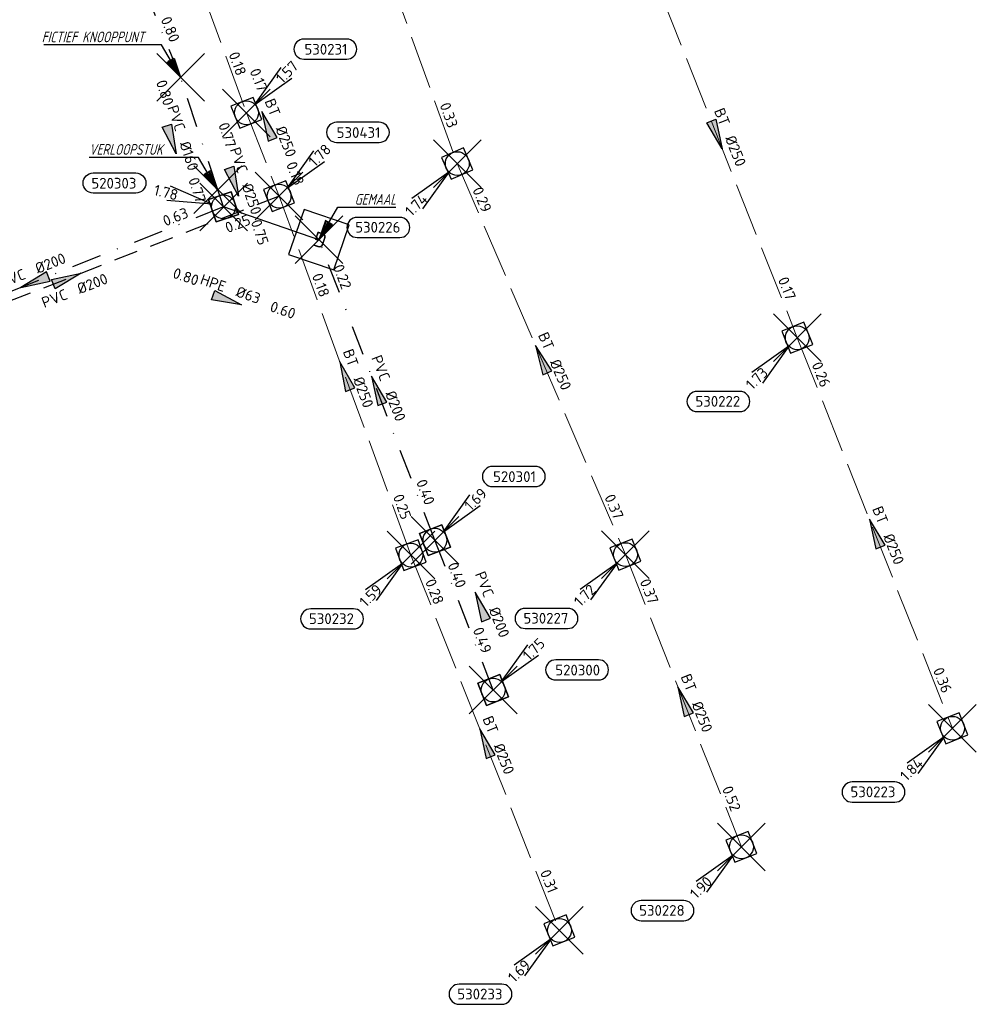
# Model space of a CAD drawing. Header units: metres. Extents: x 153343 to 157271, y 461673 to 467005.
# Tile 60 of 191: x 154736 to 154857, y 464292 to 464416. Entities that reach past the tile are written whole.
import ezdxf
from ezdxf.enums import TextEntityAlignment as Align
from ezdxf.lldxf.tags import DXFTag

# ---------------------------------------------------------------- set-up
doc = ezdxf.new("R2010")
doc.units = ezdxf.units.M
doc.header["$LTSCALE"] = 0.75
doc.header["$PDMODE"] = 3
doc.header["$PDSIZE"] = 3
for name, pattern in [('RI-HWA_BETON', [11.4, 9, -2.4]), ('RI-HWA_PVC', [6.4, 4, -2.4]), ('RI-VWA_PVC', [11, 5, -3, 0, -3])]:
    doc.linetypes.add(name, pattern=pattern)
doc.layers.get('0').update_dxf_attribs({"lineweight": 25})
doc.layers.get('defpoints').update_dxf_attribs({"lineweight": 25})
for name, color, linetype in [('B-OI-RI-AANPIJLING', 1, 'Continuous'), ('B-OI-RI-HWA_PUTNUMMER-S @ 0.75', 151, 'Continuous'), ('B-OI-RI-HWA_TRANSPORTLEIDING_PVC_200-G', 151, 'RI-HWA_PVC'), ('B-OI-RI-PERSLEIDING_TRANSPORTLEIDING_HPE_63-G', 210, 'RI-PERS'), ('B-OI-RI-VWA_PUTNUMMER-S @ 0.75', 33, 'Continuous'), ('B-OI-RI-VWA_TRANSPORTLEIDING_PVC_160-G', 33, 'RI-VWA_PVC'), ('B-OI-RI-VWA_TRANSPORTLEIDING_PVC_200-G', 33, 'RI-VWA_PVC'), ('B-OI-RI-VWA_TRANSPORTLEIDING_PVC_250-G', 33, 'RI-VWA_PVC'), ('fictief knooppunt', 7, 'Continuous'), ('gemaal', 7, 'Continuous')]:
    doc.layers.add(name, color=color, linetype=linetype)
for name, color, linetype, lineweight in [('B-OI-RI-HWA_RIOOLPUT_INSPECTIEPUT-S', 151, 'Continuous', 25), ('B-OI-RI-HWA_STROOMRICHTING-S @ 0.75', 151, 'Continuous', 25), ('B-OI-RI-HWA_TRANSPORTLEIDING_BETON_250-G', 151, 'RI-HWA_BETON', 18), ('B-OI-RI-PERSLEIDING_GEMAAL-S @ 0.75', 210, 'Continuous', 25), ('B-OI-RI-VWA_RIOOLPUT_INSPECTIEPUT_BETON-S', 33, 'Continuous', 25), ('B-OI-RI-VWA_STROOMRICHTING-S @ 0.75', 33, 'Continuous', 25), ('N-OI-RI-BIJZONDERDERHEDEN-T18', 134, 'Continuous', 18)]:
    doc.layers.add(name, color=color, linetype=linetype, lineweight=lineweight)
doc.layers.add('inspectieput', color=7, linetype='Continuous', plot=False)
doc.layers.add('verloopstuk', color=7, linetype='Continuous', plot=False)
doc.styles.add('NLCS-ISO', font='isocpeur.ttf')
doc.styles.add('NLCS-ISO-M750-T18_CURSIEF', font='NLCS-ISO.ttf', dxfattribs={"oblique": 15, "height": 1.35})
doc.styles.get("Standard").update_dxf_attribs({"font": 'txt.shx'})
tags = doc.linetypes.add('RI-PERS', pattern='A,7,-2,["P",Standard,S=1.8,R=0,X=-0.5,Y=-0.9],-2,7,-2,[102,NLCS.SHX,S=1,R=180,X=0,Y=0],-2', length=22).pattern_tags.tags
tags[6] = DXFTag(74, 10)

# ---------------------------------------------------------------- blocks, each defined once
blk = doc.blocks.new('*U1584')
at = {"ltscale": 0.1}
blk.add_hatch(color=256, dxfattribs=at).paths.add_polyline_path([(2.5, 0), (-2.5, -0.83), (-2.5, 0.83)])
at = {"ltscale": 0.1, "flags": 128}
blk.add_lwpolyline([(2.5, 0), (-2.5, -0.83), (-2.5, 0.83)], close=True, dxfattribs=at)
at = {"ltscale": 0.1, "style": 'NLCS-ISO'}
for tag, p in [('BOBL', (-28.78, -3.24)), ('MAT', (-1, -3.74))]:
    blk.add_attdef(tag, text='', height=1.8, dxfattribs=at).set_placement(p, align=Align.BOTTOM_RIGHT)
for tag, p in [('DIA', (1, -3.74)), ('BOBR', (27.84, -3.23))]:
    blk.add_attdef(tag, text='', height=1.8, dxfattribs=at).set_placement(p, align=Align.BOTTOM_LEFT)
at = {"layer": 'defpoints', "ltscale": 0.1, "style": 'NLCS-ISO', "flags": 1}
blk.add_attdef('JVA', text='', height=1.8, dxfattribs=at).set_placement((0, -1), align=Align.TOP_CENTER)
blk = doc.blocks.new('*U1513')
at = {"ltscale": 0.1}
blk.add_hatch(color=256, dxfattribs=at).paths.add_polyline_path([(-2.5, 0), (2.5, -0.83), (2.5, 0.83)])
at = {"ltscale": 0.1, "flags": 128}
blk.add_lwpolyline([(-2.5, 0), (2.5, -0.83), (2.5, 0.83)], close=True, dxfattribs=at)
at = {"ltscale": 0.1, "style": 'NLCS-ISO'}
for tag, p in [('BOBL', (-13.65, 0)), ('MAT', (-1, 0.5))]:
    blk.add_attdef(tag, text='', height=1.8, dxfattribs=at).set_placement(p, align=Align.BOTTOM_RIGHT)
for tag, p in [('DIA', (1, 0.5)), ('BOBR', (21.8, -0.01))]:
    blk.add_attdef(tag, text='', height=1.8, dxfattribs=at).set_placement(p, align=Align.BOTTOM_LEFT)
at = {"layer": 'defpoints', "ltscale": 0.1, "style": 'NLCS-ISO', "flags": 1}
blk.add_attdef('JVA', text='', height=1.8, dxfattribs=at).set_placement((0, -1), align=Align.TOP_CENTER)
blk = doc.blocks.new('*U1516')
at = {"ltscale": 0.1}
blk.add_hatch(color=256, dxfattribs=at).paths.add_polyline_path([(-2.5, 0), (2.5, -0.83), (2.5, 0.83)])
at = {"ltscale": 0.1, "flags": 128}
blk.add_lwpolyline([(-2.5, 0), (2.5, -0.83), (2.5, 0.83)], close=True, dxfattribs=at)
at = {"ltscale": 0.1, "style": 'NLCS-ISO'}
for tag, p in [('BOBL', (-24.52, 0)), ('MAT', (-1, 0.5))]:
    blk.add_attdef(tag, text='', height=1.8, dxfattribs=at).set_placement(p, align=Align.BOTTOM_RIGHT)
for tag, p in [('DIA', (1, 0.5)), ('BOBR', (23.57, -0.01))]:
    blk.add_attdef(tag, text='', height=1.8, dxfattribs=at).set_placement(p, align=Align.BOTTOM_LEFT)
at = {"layer": 'defpoints', "ltscale": 0.1, "style": 'NLCS-ISO', "flags": 1}
blk.add_attdef('JVA', text='', height=1.8, dxfattribs=at).set_placement((0, -1), align=Align.TOP_CENTER)
blk = doc.blocks.new('*U80')
at = {"ltscale": 0.1}
blk.add_hatch(color=256, dxfattribs=at).paths.add_polyline_path([(-2.5, 0), (2.5, -0.83), (2.5, 0.83)])
at = {"ltscale": 0.1, "flags": 128}
blk.add_lwpolyline([(-2.5, 0), (2.5, -0.83), (2.5, 0.83)], close=True, dxfattribs=at)
at = {"ltscale": 0.1, "style": 'NLCS-ISO'}
for tag, p in [('BOBL', (-5.66, 0)), ('MAT', (-1, 0.5))]:
    blk.add_attdef(tag, text='', height=1.8, dxfattribs=at).set_placement(p, align=Align.BOTTOM_RIGHT)
for tag, p in [('DIA', (1, 0.5)), ('BOBR', (7.22, 0))]:
    blk.add_attdef(tag, text='', height=1.8, dxfattribs=at).set_placement(p, align=Align.BOTTOM_LEFT)
at = {"layer": 'defpoints', "ltscale": 0.1, "style": 'NLCS-ISO', "flags": 1}
blk.add_attdef('JVA', text='', height=1.8, dxfattribs=at).set_placement((0, -1), align=Align.TOP_CENTER)
blk = doc.blocks.new('*U1394')
at = {"ltscale": 0.1}
blk.add_hatch(color=256, dxfattribs=at).paths.add_polyline_path([(2.5, 0), (-2.5, -0.83), (-2.5, 0.83)])
at = {"ltscale": 0.1, "flags": 128}
blk.add_lwpolyline([(2.5, 0), (-2.5, -0.83), (-2.5, 0.83)], close=True, dxfattribs=at)
at = {"ltscale": 0.1, "style": 'NLCS-ISO'}
for tag, p in [('BOBL', (-29.94, 0)), ('MAT', (-1, 0.5))]:
    blk.add_attdef(tag, text='', height=1.8, dxfattribs=at).set_placement(p, align=Align.BOTTOM_RIGHT)
for tag, p in [('DIA', (1, 0.5)), ('BOBR', (28.99, -0.01))]:
    blk.add_attdef(tag, text='', height=1.8, dxfattribs=at).set_placement(p, align=Align.BOTTOM_LEFT)
at = {"layer": 'defpoints', "ltscale": 0.1, "style": 'NLCS-ISO', "flags": 1}
blk.add_attdef('JVA', text='', height=1.8, dxfattribs=at).set_placement((0, -1), align=Align.TOP_CENTER)
blk = doc.blocks.new('*U1366')
at = {"ltscale": 0.1}
blk.add_hatch(color=256, dxfattribs=at).paths.add_polyline_path([(-2.5, 0), (2.5, -0.83), (2.5, 0.83)])
at = {"ltscale": 0.1, "flags": 128}
blk.add_lwpolyline([(-2.5, 0), (2.5, -0.83), (2.5, 0.83)], close=True, dxfattribs=at)
at = {"ltscale": 0.1, "style": 'NLCS-ISO'}
for tag, p in [('BOBL', (-17.03, 0)), ('MAT', (-1, 0.5))]:
    blk.add_attdef(tag, text='', height=1.8, dxfattribs=at).set_placement(p, align=Align.BOTTOM_RIGHT)
for tag, p in [('DIA', (1, 0.5)), ('BOBR', (16.09, 0))]:
    blk.add_attdef(tag, text='', height=1.8, dxfattribs=at).set_placement(p, align=Align.BOTTOM_LEFT)
at = {"layer": 'defpoints', "ltscale": 0.1, "style": 'NLCS-ISO', "flags": 1}
blk.add_attdef('JVA', text='', height=1.8, dxfattribs=at).set_placement((0, -1), align=Align.TOP_CENTER)
blk = doc.blocks.new('*U1454')
at = {"ltscale": 0.1}
blk.add_hatch(color=256, dxfattribs=at).paths.add_polyline_path([(-2.5, 0), (2.5, -0.83), (2.5, 0.83)])
at = {"ltscale": 0.1, "flags": 128}
blk.add_lwpolyline([(-2.5, 0), (2.5, -0.83), (2.5, 0.83)], close=True, dxfattribs=at)
at = {"ltscale": 0.1, "style": 'NLCS-ISO'}
for tag, p in [('BOBL', (-26.36, 0)), ('MAT', (-1, 0.5))]:
    blk.add_attdef(tag, text='', height=1.8, dxfattribs=at).set_placement(p, align=Align.BOTTOM_RIGHT)
for tag, p in [('DIA', (1, 0.5)), ('BOBR', (25.42, -0.01))]:
    blk.add_attdef(tag, text='', height=1.8, dxfattribs=at).set_placement(p, align=Align.BOTTOM_LEFT)
at = {"layer": 'defpoints', "ltscale": 0.1, "style": 'NLCS-ISO', "flags": 1}
blk.add_attdef('JVA', text='', height=1.8, dxfattribs=at).set_placement((0, -1), align=Align.TOP_CENTER)
blk = doc.blocks.new('*U1455')
at = {"ltscale": 0.1}
blk.add_hatch(color=256, dxfattribs=at).paths.add_polyline_path([(-2.5, 0), (2.5, -0.83), (2.5, 0.83)])
at = {"ltscale": 0.1, "flags": 128}
blk.add_lwpolyline([(-2.5, 0), (2.5, -0.83), (2.5, 0.83)], close=True, dxfattribs=at)
at = {"ltscale": 0.1, "style": 'NLCS-ISO'}
for tag, p in [('BOBL', (-24.75, 0)), ('MAT', (-1, 0.5))]:
    blk.add_attdef(tag, text='', height=1.8, dxfattribs=at).set_placement(p, align=Align.BOTTOM_RIGHT)
for tag, p in [('DIA', (1, 0.5)), ('BOBR', (23.81, -0.01))]:
    blk.add_attdef(tag, text='', height=1.8, dxfattribs=at).set_placement(p, align=Align.BOTTOM_LEFT)
at = {"layer": 'defpoints', "ltscale": 0.1, "style": 'NLCS-ISO', "flags": 1}
blk.add_attdef('JVA', text='', height=1.8, dxfattribs=at).set_placement((0, -1), align=Align.TOP_CENTER)
blk = doc.blocks.new('*U1493')
at = {"ltscale": 0.1}
blk.add_hatch(color=256, dxfattribs=at).paths.add_polyline_path([(-2.5, 0), (2.5, -0.83), (2.5, 0.83)])
at = {"ltscale": 0.1, "flags": 128}
blk.add_lwpolyline([(-2.5, 0), (2.5, -0.83), (2.5, 0.83)], close=True, dxfattribs=at)
at = {"ltscale": 0.1, "style": 'NLCS-ISO'}
for tag, p in [('BOBL', (-25.91, 0)), ('MAT', (-1, 0.5))]:
    blk.add_attdef(tag, text='', height=1.8, dxfattribs=at).set_placement(p, align=Align.BOTTOM_RIGHT)
for tag, p in [('DIA', (1, 0.5)), ('BOBR', (24.96, -0.01))]:
    blk.add_attdef(tag, text='', height=1.8, dxfattribs=at).set_placement(p, align=Align.BOTTOM_LEFT)
at = {"layer": 'defpoints', "ltscale": 0.1, "style": 'NLCS-ISO', "flags": 1}
blk.add_attdef('JVA', text='', height=1.8, dxfattribs=at).set_placement((0, -1), align=Align.TOP_CENTER)
blk = doc.blocks.new('*U1510')
at = {"ltscale": 0.1}
blk.add_hatch(color=256, dxfattribs=at).paths.add_polyline_path([(2.5, 0), (-2.5, -0.83), (-2.5, 0.83)])
at = {"ltscale": 0.1, "flags": 128}
blk.add_lwpolyline([(2.5, 0), (-2.5, -0.83), (-2.5, 0.83)], close=True, dxfattribs=at)
at = {"ltscale": 0.1, "style": 'NLCS-ISO'}
for tag, p in [('BOBL', (-27.28, 0)), ('MAT', (-1, 0.5))]:
    blk.add_attdef(tag, text='', height=1.8, dxfattribs=at).set_placement(p, align=Align.BOTTOM_RIGHT)
for tag, p in [('DIA', (1, 0.5)), ('BOBR', (26.33, -0.01))]:
    blk.add_attdef(tag, text='', height=1.8, dxfattribs=at).set_placement(p, align=Align.BOTTOM_LEFT)
at = {"layer": 'defpoints', "ltscale": 0.1, "style": 'NLCS-ISO', "flags": 1}
blk.add_attdef('JVA', text='', height=1.8, dxfattribs=at).set_placement((0, -1), align=Align.TOP_CENTER)
blk = doc.blocks.new('*U1347')
at = {"ltscale": 0.1}
blk.add_hatch(color=256, dxfattribs=at).paths.add_polyline_path([(2.5, 0), (-2.5, -0.83), (-2.5, 0.83)])
at = {"ltscale": 0.1, "flags": 128}
blk.add_lwpolyline([(2.5, 0), (-2.5, -0.83), (-2.5, 0.83)], close=True, dxfattribs=at)
at = {"ltscale": 0.1, "style": 'NLCS-ISO'}
for tag, p in [('BOBL', (-10.85, 0)), ('MAT', (-1, 0.5))]:
    blk.add_attdef(tag, text='', height=1.8, dxfattribs=at).set_placement(p, align=Align.BOTTOM_RIGHT)
for tag, p in [('DIA', (1, 0.5)), ('BOBR', (9.9, 0))]:
    blk.add_attdef(tag, text='', height=1.8, dxfattribs=at).set_placement(p, align=Align.BOTTOM_LEFT)
at = {"layer": 'defpoints', "ltscale": 0.1, "style": 'NLCS-ISO', "flags": 1}
blk.add_attdef('JVA', text='', height=1.8, dxfattribs=at).set_placement((0, -1), align=Align.TOP_CENTER)
blk = doc.blocks.new('*U66')
at = {"ltscale": 0.1}
blk.add_hatch(color=256, dxfattribs=at).paths.add_polyline_path([(2.5, 0), (-2.5, -0.83), (-2.5, 0.83)])
at = {"ltscale": 0.1, "flags": 128}
blk.add_lwpolyline([(2.5, 0), (-2.5, -0.83), (-2.5, 0.83)], close=True, dxfattribs=at)
at = {"ltscale": 0.1, "style": 'NLCS-ISO'}
for tag, p in [('BOBL', (-5.66, 0)), ('MAT', (-1, 0.5))]:
    blk.add_attdef(tag, text='', height=1.8, dxfattribs=at).set_placement(p, align=Align.BOTTOM_RIGHT)
for tag, p in [('DIA', (1, 0.5)), ('BOBR', (7.22, 0))]:
    blk.add_attdef(tag, text='', height=1.8, dxfattribs=at).set_placement(p, align=Align.BOTTOM_LEFT)
at = {"layer": 'defpoints', "ltscale": 0.1, "style": 'NLCS-ISO', "flags": 1}
blk.add_attdef('JVA', text='', height=1.8, dxfattribs=at).set_placement((0, -1), align=Align.TOP_CENTER)
blk = doc.blocks.new('*U1331')
at = {"ltscale": 0.1}
blk.add_hatch(color=256, dxfattribs=at).paths.add_polyline_path([(-2.5, 0), (2.5, -0.83), (2.5, 0.83)])
at = {"ltscale": 0.1, "flags": 128}
blk.add_lwpolyline([(-2.5, 0), (2.5, -0.83), (2.5, 0.83)], close=True, dxfattribs=at)
at = {"ltscale": 0.1, "style": 'NLCS-ISO'}
for tag, p in [('BOBL', (-24.77, 0)), ('MAT', (-1, 0.5))]:
    blk.add_attdef(tag, text='', height=1.8, dxfattribs=at).set_placement(p, align=Align.BOTTOM_RIGHT)
for tag, p in [('DIA', (1, 0.5)), ('BOBR', (23.83, -0.01))]:
    blk.add_attdef(tag, text='', height=1.8, dxfattribs=at).set_placement(p, align=Align.BOTTOM_LEFT)
at = {"layer": 'defpoints', "ltscale": 0.1, "style": 'NLCS-ISO', "flags": 1}
blk.add_attdef('JVA', text='', height=1.8, dxfattribs=at).set_placement((0, -1), align=Align.TOP_CENTER)
blk = doc.blocks.new('*U1317')
at = {"ltscale": 0.1}
blk.add_hatch(color=256, dxfattribs=at).paths.add_polyline_path([(-2.5, 0), (2.5, -0.83), (2.5, 0.83)])
at = {"ltscale": 0.1, "flags": 128}
blk.add_lwpolyline([(-2.5, 0), (2.5, -0.83), (2.5, 0.83)], close=True, dxfattribs=at)
at = {"ltscale": 0.1, "style": 'NLCS-ISO'}
for tag, p in [('BOBL', (-17.69, 0)), ('MAT', (-1, 0.5))]:
    blk.add_attdef(tag, text='', height=1.8, dxfattribs=at).set_placement(p, align=Align.BOTTOM_RIGHT)
for tag, p in [('DIA', (1, 0.5)), ('BOBR', (16.74, 0))]:
    blk.add_attdef(tag, text='', height=1.8, dxfattribs=at).set_placement(p, align=Align.BOTTOM_LEFT)
at = {"layer": 'defpoints', "ltscale": 0.1, "style": 'NLCS-ISO', "flags": 1}
blk.add_attdef('JVA', text='', height=1.8, dxfattribs=at).set_placement((0, -1), align=Align.TOP_CENTER)
blk = doc.blocks.new('*U1318')
at = {"ltscale": 0.1}
blk.add_hatch(color=256, dxfattribs=at).paths.add_polyline_path([(-2.5, 0), (2.5, -0.83), (2.5, 0.83)])
at = {"ltscale": 0.1, "flags": 128}
blk.add_lwpolyline([(-2.5, 0), (2.5, -0.83), (2.5, 0.83)], close=True, dxfattribs=at)
at = {"ltscale": 0.1, "style": 'NLCS-ISO'}
for tag, p in [('MAT', (-1, 0.5)), ('BOBL', (-4.14, -3.24))]:
    blk.add_attdef(tag, text='', height=1.8, dxfattribs=at).set_placement(p, align=Align.BOTTOM_RIGHT)
for tag, p in [('DIA', (1, 0.5)), ('BOBR', (3.2, -3.24))]:
    blk.add_attdef(tag, text='', height=1.8, dxfattribs=at).set_placement(p, align=Align.BOTTOM_LEFT)
at = {"layer": 'defpoints', "ltscale": 0.1, "style": 'NLCS-ISO', "flags": 1}
blk.add_attdef('JVA', text='', height=1.8, dxfattribs=at).set_placement((0, -1), align=Align.TOP_CENTER)
blk = doc.blocks.new('B-SRI-PUT_HWA-SO')
at = {"lineweight": -3, "flags": 128}
blk.add_lwpolyline([(-2, -2), (2, -2), (2, 2), (-2, 2)], close=True, dxfattribs=at)
at = {"lineweight": -3}
blk.add_circle((0, 0), 2, dxfattribs=at)
blk = doc.blocks.new('*U241')
for q in [(-7.6, -5.83), (-5.83, -7.6)]:
    blk.add_line((-1.41, -1.41), q)
blk.add_lwpolyline([(-16.81, -12.39), (-9.65, -12.39, 1), (-9.65, -9.01), (-16.81, -9.01, 1)], format="xyb", close=True)
at = {"ltscale": 0.1, "style": 'NLCS-ISO'}
blk.add_attdef('PUTHGT', text='', height=1.8, rotation=45, dxfattribs=at).set_placement((-8.44, -8.48), align=Align.MIDDLE_LEFT)
blk.add_attdef('PUTNR', text='', height=1.8, dxfattribs=at).set_placement((-13.33, -8.87), align=Align.MIDDLE_CENTER)
blk = doc.blocks.new('*U246')
for q in [(5.83, 7.6), (7.6, 5.83)]:
    blk.add_line((1.41, 1.41), q)
blk.add_lwpolyline([(16.81, 12.39), (9.65, 12.39, 1), (9.65, 9.01), (16.81, 9.01, 1)], format="xyb", close=True)
at = {"ltscale": 0.1, "style": 'NLCS-ISO'}
blk.add_attdef('PUTHGT', text='', height=1.8, rotation=45, dxfattribs=at).set_placement((5.39, 5.43), align=Align.MIDDLE_LEFT)
blk.add_attdef('PUTNR', text='', height=1.8, dxfattribs=at).set_placement((13.33, 10.67), align=Align.MIDDLE_CENTER)
blk = doc.blocks.new('*U728')
for q in [(-8.92, 3.5), (-9.52, 1.07)]:
    blk.add_line((-1.94, 0.48), q)
blk.add_lwpolyline([(-21.87, 5.69), (-14.71, 5.69, -1), (-14.71, 2.31), (-21.87, 2.31, -1)], format="xyb", close=True)
at = {"ltscale": 0.1, "style": 'NLCS-ISO'}
blk.add_attdef('PUTNR', text='', height=1.8, dxfattribs=at).set_placement((-18.39, 3.97), align=Align.MIDDLE_CENTER)
blk.add_attdef('PUTHGT', text='', height=1.8, rotation=346.0891, dxfattribs=at).set_placement((-11.61, 2.9), align=Align.MIDDLE_LEFT)
blk = doc.blocks.new('SRI-GEMAAL-SO')
at = {"lineweight": -3, "flags": 128}
blk.add_lwpolyline([(-4, -4), (4, -4), (4, 4), (-4, 4)], close=True, dxfattribs=at)
at = {"ltscale": 0.1, "style": 'NLCS-ISO'}
blk.add_text('G', height=2.5, dxfattribs=at).set_placement((-0.17, -0.01), align=Align.MIDDLE_CENTER)
blk = doc.blocks.new('*U43')
for q in [(5.83, 7.6), (7.6, 5.83)]:
    blk.add_line((1.41, 1.41), q)
blk.add_lwpolyline([(16.81, 12.39), (9.65, 12.39, 1), (9.65, 9.01), (16.81, 9.01, 1)], format="xyb", close=True)
at = {"ltscale": 0.1, "style": 'NLCS-ISO'}
blk.add_attdef('PUTHGT', text='', height=1.8, rotation=45, dxfattribs=at).set_placement((5.39, 5.43), align=Align.MIDDLE_LEFT)
blk.add_attdef('PUTNR', text='', height=1.8, dxfattribs=at).set_placement((13.33, 10.67), align=Align.MIDDLE_CENTER)
blk = doc.blocks.new('*U729')
for q in [(5.83, 7.6), (7.6, 5.83)]:
    blk.add_line((1.41, 1.41), q)
blk.add_lwpolyline([(17.65, 5.07), (10.49, 5.07, 1), (10.49, 1.69), (17.65, 1.69, 1)], format="xyb", close=True)
at = {"ltscale": 0.1, "style": 'NLCS-ISO'}
blk.add_attdef('PUTHGT', text='', height=1.8, rotation=45, dxfattribs=at).set_placement((5.39, 5.43), align=Align.MIDDLE_LEFT)
blk.add_attdef('PUTNR', text='', height=1.8, dxfattribs=at).set_placement((14.17, 3.35), align=Align.MIDDLE_CENTER)
blk = doc.blocks.new('B-SRI-PUT_VWA-SO')
at = {"flags": 128}
blk.add_lwpolyline([(-2, 2), (2, 2), (2, -2), (-2, -2)], close=True, dxfattribs=at)
at = {"lineweight": -3, "flags": 128}
blk.add_lwpolyline([(2, -2), (2, 2), (-2, 2), (-2, -2)], close=True, dxfattribs=at)
at = {"lineweight": -3}
blk.add_circle((0, 0), 2, dxfattribs=at)

msp = doc.modelspace()

# ---------------------------------------------------------------- linework, layer by layer
at = {"layer": 'B-OI-RI-AANPIJLING', "transparency": 33554610, "flags": 128}
for points in [[(154756.71, 464408.66), (154755.01, 464410.56), (154755.89, 464411.07), (154756.71, 464408.66), (154755.74, 464410.99), (154755.59, 464410.9), (154756.71, 464408.66), (154755.3, 464410.73), (154755.15, 464410.64), (154756.71, 464408.66), (154754.32, 464412.74), (154739.52, 464412.74)], [(154761.34, 464394.5), (154759.63, 464396.4), (154760.51, 464396.91), (154761.34, 464394.5), (154760.37, 464396.83), (154760.22, 464396.74), (154761.34, 464394.5), (154759.93, 464396.57), (154759.78, 464396.48), (154761.34, 464394.5), (154758.95, 464398.58), (154745.21, 464398.58)], [(154774.11, 464388.22), (154775.81, 464390.12), (154774.93, 464390.63), (154774.11, 464388.22), (154775.08, 464390.55), (154775.23, 464390.46), (154774.11, 464388.22), (154775.52, 464390.29), (154775.67, 464390.2), (154774.11, 464388.22), (154776.5, 464392.3), (154783.77, 464392.3)]]:
    msp.add_lwpolyline(points, dxfattribs=at)
at = {"layer": 'B-OI-RI-HWA_TRANSPORTLEIDING_BETON_250-G', "transparency": 33554610}
for p, q in [((154744.8, 464459.52), (154765, 464404.18)), ((154774.14, 464445.88), (154791.52, 464397.79)), ((154814.02, 464426.93), (154834.28, 464375.88)), ((154765, 464404.18), (154769.1, 464393.7)), ((154791.52, 464397.79), (154812.66, 464348.59)), ((154785.69, 464348.53), (154769.1, 464393.7)), ((154834.28, 464375.88), (154853.79, 464326.74)), ((154785.69, 464348.53), (154804.36, 464301.3)), ((154812.66, 464348.59), (154827.25, 464311.82))]:
    msp.add_line(p, q, dxfattribs=at)
at = {"layer": 'B-OI-RI-HWA_TRANSPORTLEIDING_PVC_200-G', "transparency": 33554610}
msp.add_line((154769.1, 464393.7), (154715.83, 464372.91), dxfattribs=at)
at = {"layer": 'B-OI-RI-PERSLEIDING_TRANSPORTLEIDING_HPE_63-G', "transparency": 33554610}
msp.add_line((154774.11, 464388.22), (154762.12, 464392.35), dxfattribs=at)
at = {"layer": 'B-OI-RI-VWA_TRANSPORTLEIDING_PVC_160-G', "transparency": 33554610}
for p, q in [((154756.71, 464408.66), (154745.31, 464436.71)), ((154761.4, 464394.5), (154756.71, 464408.66))]:
    msp.add_line(p, q, dxfattribs=at)
at = {"layer": 'B-OI-RI-VWA_TRANSPORTLEIDING_PVC_200-G', "transparency": 33554610}
for p, q in [((154762.12, 464392.35), (154714.57, 464373.45)), ((154788.71, 464350.4), (154774.11, 464388.22)), ((154796.03, 464331.55), (154788.71, 464350.4))]:
    msp.add_line(p, q, dxfattribs=at)
at = {"layer": 'B-OI-RI-VWA_TRANSPORTLEIDING_PVC_250-G', "transparency": 33554610}
msp.add_line((154762.12, 464392.35), (154761.4, 464394.5), dxfattribs=at)
at = {"layer": 'fictief knooppunt', "color": 0, "transparency": 33554610}
msp.add_point((154756.71, 464408.66), dxfattribs=at)
at = {"layer": 'gemaal', "color": 0, "transparency": 33554610}
msp.add_point((154774.11, 464388.22), dxfattribs=at)
at = {"layer": 'inspectieput', "color": 0, "transparency": 33554610}
for p in [(154765, 464404.18), (154791.52, 464397.79), (154769.1, 464393.7), (154762.12, 464392.35), (154834.28, 464375.88), (154788.71, 464350.4), (154785.69, 464348.53), (154812.66, 464348.59), (154796.03, 464331.55), (154853.79, 464326.74), (154827.25, 464311.82), (154804.36, 464301.3)]:
    msp.add_point(p, dxfattribs=at)
at = {"layer": 'verloopstuk', "color": 0, "transparency": 33554610}
msp.add_point((154761.4, 464394.5), dxfattribs=at)

# ---------------------------------------------------------------- block references
at = {"layer": 'B-OI-RI-HWA_PUTNUMMER-S @ 0.75', "color": 0, "transparency": 33554610, "xscale": 0.75, "yscale": 0.75, "zscale": 0.75}
for p, values in [((154765, 464404.18), {'PUTNR': '530231', 'PUTHGT': '1.57'}), ((154769.1, 464393.7), {'PUTNR': '530431', 'PUTHGT': '1.78'})]:
    msp.add_blockref('*U246', p, dxfattribs=at).add_auto_attribs(values)
at = {"layer": 'B-OI-RI-HWA_PUTNUMMER-S @ 0.75', "color": 0, "transparency": 33554610}
ref = msp.add_blockref('*U241', (154791.52, 464397.79), dxfattribs=dict(at, xscale=0.75, yscale=0.75, zscale=0.75))
ref.add_attrib('PUTNR', '530226', dxfattribs={"layer": '0', "ltscale": 0.1, "height": 1.35, "style": 'NLCS-ISO'}).set_placement((154781.52, 464389.79), align=Align.MIDDLE_CENTER)
ref.add_attrib('PUTHGT', '1.74', dxfattribs={"layer": '0', "ltscale": 0.1, "height": 1.35, "rotation": 45, "style": 'NLCS-ISO'}).set_placement((154785.28, 464391.52), align=Align.MIDDLE_LEFT)
ref = msp.add_blockref('*U241', (154834.28, 464375.88), dxfattribs=dict(at, xscale=0.75, yscale=0.75, zscale=0.75))
ref.add_attrib('PUTNR', '530222', dxfattribs={"layer": '0', "ltscale": 0.1, "height": 1.35, "style": 'NLCS-ISO'}).set_placement((154824.28, 464367.88), align=Align.MIDDLE_CENTER)
ref.add_attrib('PUTHGT', '1.73', dxfattribs={"layer": '0', "ltscale": 0.1, "height": 1.35, "rotation": 45, "style": 'NLCS-ISO'}).set_placement((154828.14, 464369.71), align=Align.MIDDLE_LEFT)
ref = msp.add_blockref('*U241', (154785.69, 464348.53), dxfattribs=dict(at, xscale=0.75, yscale=0.75, zscale=0.75))
ref.add_attrib('PUTNR', '530232', dxfattribs={"layer": '0', "ltscale": 0.1, "height": 1.35, "style": 'NLCS-ISO'}).set_placement((154775.69, 464340.53), align=Align.MIDDLE_CENTER)
ref.add_attrib('PUTHGT', '1.59', dxfattribs={"layer": '0', "ltscale": 0.1, "height": 1.35, "rotation": 45, "style": 'NLCS-ISO'}).set_placement((154779.55, 464342.36), align=Align.MIDDLE_LEFT)
ref = msp.add_blockref('*U241', (154812.66, 464348.59), dxfattribs=dict(at, xscale=0.75, yscale=0.75, zscale=0.75))
ref.add_attrib('PUTNR', '530227', dxfattribs={"layer": '0', "ltscale": 0.1, "height": 1.35, "style": 'NLCS-ISO'}).set_placement((154802.66, 464340.59), align=Align.MIDDLE_CENTER)
ref.add_attrib('PUTHGT', '1.72', dxfattribs={"layer": '0', "ltscale": 0.1, "height": 1.35, "rotation": 45, "style": 'NLCS-ISO'}).set_placement((154806.52, 464342.42), align=Align.MIDDLE_LEFT)
ref = msp.add_blockref('*U241', (154853.79, 464326.74), dxfattribs=dict(at, xscale=0.75, yscale=0.75, zscale=0.75))
ref.add_attrib('PUTNR', '530223', dxfattribs={"layer": '0', "ltscale": 0.1, "height": 1.35, "style": 'NLCS-ISO'}).set_placement((154843.79, 464318.74), align=Align.MIDDLE_CENTER)
ref.add_attrib('PUTHGT', '1.84', dxfattribs={"layer": '0', "ltscale": 0.1, "height": 1.35, "rotation": 45, "style": 'NLCS-ISO'}).set_placement((154847.55, 464320.47), align=Align.MIDDLE_LEFT)
ref = msp.add_blockref('*U241', (154827.25, 464311.82), dxfattribs=dict(at, xscale=0.75, yscale=0.75, zscale=0.75))
ref.add_attrib('PUTNR', '530228', dxfattribs={"layer": '0', "ltscale": 0.1, "height": 1.35, "style": 'NLCS-ISO'}).set_placement((154817.25, 464303.82), align=Align.MIDDLE_CENTER)
ref.add_attrib('PUTHGT', '1.90', dxfattribs={"layer": '0', "ltscale": 0.1, "height": 1.35, "rotation": 45, "style": 'NLCS-ISO'}).set_placement((154821.11, 464305.65), align=Align.MIDDLE_LEFT)
ref = msp.add_blockref('*U241', (154804.36, 464301.3), dxfattribs=dict(at, xscale=0.75, yscale=0.75, zscale=0.75))
ref.add_attrib('PUTNR', '530233', dxfattribs={"layer": '0', "ltscale": 0.1, "height": 1.35, "style": 'NLCS-ISO'}).set_placement((154794.36, 464293.3), align=Align.MIDDLE_CENTER)
ref.add_attrib('PUTHGT', '1.69', dxfattribs={"layer": '0', "ltscale": 0.1, "height": 1.35, "rotation": 45, "style": 'NLCS-ISO'}).set_placement((154798.22, 464295.13), align=Align.MIDDLE_LEFT)
at = {"layer": 'B-OI-RI-HWA_RIOOLPUT_INSPECTIEPUT-S', "transparency": 33554610}
for p, xscale, yscale, zscale, rotation in [((154765, 464404.18), 0.7499999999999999, 0.7499999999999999, 0.7499999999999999, 291.3664993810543), ((154791.52, 464397.79), 0.75, 0.75, 0.75, 293.2519777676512), ((154769.1, 464393.7), 0.7499999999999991, 0.7499999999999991, 0.7499999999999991, 201.3195059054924), ((154834.28, 464375.88), 0.75, 0.75, 0.75, 291.6545078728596), ((154785.69, 464348.53), 0.75, 0.75, 0.75, 110.1672320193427), ((154812.66, 464348.59), 0.75, 0.75, 0.75, 291.642725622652), ((154853.79, 464326.74), 0.75, 0.75, 0.75, 111.6545078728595), ((154827.25, 464311.82), 0.7499999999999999, 0.7499999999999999, 0.7499999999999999, 111.642725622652), ((154804.36, 464301.3), 0.7500000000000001, 0.7500000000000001, 0.7500000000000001, 111.5688672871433)]:
    msp.add_blockref('B-SRI-PUT_HWA-SO', p, dxfattribs=dict(at, xscale=xscale, yscale=yscale, zscale=zscale, rotation=rotation))
at = {"layer": 'B-OI-RI-HWA_STROOMRICHTING-S @ 0.75', "color": 0, "transparency": 33554610, "xscale": 0.75, "yscale": 0.75, "zscale": 0.75}
for name, p, rotation, values in [('*U1394', (154754.9, 464431.85), 290.0529044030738, {'MAT': 'BT', 'DIA': '%%c250', 'BOBL': '0.27', 'BOBR': '0.18'}), ('*U1455', (154782.83, 464421.84), 289.870144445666, {'MAT': 'BT', 'DIA': '%%c250', 'BOBL': '0.13', 'BOBR': '0.33'}), ('*U1510', (154824.15, 464401.41), 291.6464359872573, {'MAT': 'BT', 'DIA': '%%c250', 'BOBL': '0.19', 'BOBR': '0.17'}), ('*U80', (154767.61, 464402.61), 291.3664993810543, {'MAT': 'BT', 'DIA': '%%c250', 'BOBL': '0.17', 'BOBR': '0.18'}), ('*U1454', (154802.09, 464373.19), 293.2519777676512, {'MAT': 'BT', 'DIA': '%%c250', 'BOBL': '0.29', 'BOBR': '0.37'}), ('*U1584', (154742.46, 464383.31), 21.31950590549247, {'MAT': 'PVC', 'DIA': '%%c200', 'BOBL': '0.31', 'BOBR': '0.25'}), ('*U1513', (154777.39, 464371.11), 290.1672320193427, {'MAT': 'BT', 'DIA': '%%c250', 'BOBL': '0.18', 'BOBR': '0.25'}), ('*U1493', (154844.04, 464351.31), 291.6545078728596, {'MAT': 'BT', 'DIA': '%%c250', 'BOBL': '0.26', 'BOBR': '0.36'}), ('*U1516', (154795.02, 464324.92), 291.5688672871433, {'MAT': 'BT', 'DIA': '%%c250', 'BOBL': '0.28', 'BOBR': '0.31'}), ('*U1366', (154819.95, 464330.21), 291.642725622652, {'MAT': 'BT', 'DIA': '%%c250', 'BOBL': '0.37', 'BOBR': '0.52'})]:
    msp.add_blockref(name, p, dxfattribs=dict(at, rotation=rotation)).add_auto_attribs(values)
at = {"layer": 'B-OI-RI-PERSLEIDING_GEMAAL-S @ 0.75', "color": 0, "transparency": 33554610, "xscale": 0.75, "yscale": 0.75, "zscale": 0.75, "rotation": 160.9935411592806}
msp.add_blockref('SRI-GEMAAL-SO', (154774.11, 464388.22), dxfattribs=at)
at = {"layer": 'B-OI-RI-VWA_PUTNUMMER-S @ 0.75', "color": 0, "transparency": 33554610, "xscale": 0.75, "yscale": 0.75, "zscale": 0.75}
for name, p, values in [('*U728', (154762.12, 464392.35), {'PUTNR': '520303', 'PUTHGT': '1.78'}), ('*U43', (154788.71, 464350.4), {'PUTNR': '520301', 'PUTHGT': '1.69'}), ('*U729', (154796.03, 464331.55), {'PUTNR': '520300', 'PUTHGT': '1.75'})]:
    msp.add_blockref(name, p, dxfattribs=at).add_auto_attribs(values)
at = {"layer": 'B-OI-RI-VWA_RIOOLPUT_INSPECTIEPUT_BETON-S', "transparency": 33554610}
for p, xscale, yscale, zscale, rotation in [((154762.12, 464392.35), 0.7500000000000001, 0.7500000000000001, 0.7500000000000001, 108.5148592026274), ((154788.71, 464350.4), 0.7500000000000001, 0.7500000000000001, 0.7500000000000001, 111.1085396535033), ((154796.03, 464331.55), 0.75, 0.75, 0.75, 111.222630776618)]:
    msp.add_blockref('B-SRI-PUT_VWA-SO', p, dxfattribs=dict(at, xscale=xscale, yscale=yscale, zscale=zscale, rotation=rotation))
at = {"layer": 'B-OI-RI-VWA_STROOMRICHTING-S @ 0.75', "color": 0, "transparency": 33554610}
for name, p, xscale, yscale, zscale, rotation, values in [('*U1347', (154751.01, 464422.68), 0.75, 0.75, 0.75, 292.1176663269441, {'MAT': 'PVC', 'DIA': '%%c160', 'BOBL': '0.95', 'BOBR': '0.80'}), ('*U66', (154755.57, 464400.79), 0.75, 0.75, 0.75, 288.3256290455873, {'MAT': 'PVC', 'DIA': '%%c160', 'BOBL': '0.80', 'BOBR': '0.77'}), ('*U66', (154763.42, 464395.49), 0.7499999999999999, 0.7499999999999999, 0.7499999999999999, 288.5148592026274, {'MAT': 'PVC', 'DIA': '%%c250', 'BOBL': '0.77', 'BOBR': '0.75'}), ('*U1331', (154738.35, 464382.9), 0.75, 0.75, 0.75, 21.67665022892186, {'MAT': 'PVC', 'DIA': '%%c200', 'BOBL': '0.60', 'BOBR': '0.63'}), ('*U66', (154762.59, 464380.63), 0.75, 0.75, 0.75, 340.9935411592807, {'MAT': 'HPE', 'DIA': '%%c63', 'BOBL': '0.80', 'BOBR': '0.60'}), ('*U1317', (154781.41, 464369.31), 0.75, 0.75, 0.75, 291.1085396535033, {'MAT': 'PVC', 'DIA': '%%c200', 'BOBL': '0.22', 'BOBR': '0.40'}), ('*U1318', (154794.45, 464342.1), 0.75, 0.75, 0.75, 291.2226307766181, {'MAT': 'PVC', 'DIA': '%%c200', 'BOBL': '0.40', 'BOBR': '0.49'})]:
    msp.add_blockref(name, p, dxfattribs=dict(at, xscale=xscale, yscale=yscale, zscale=zscale, rotation=rotation)).add_auto_attribs(values)

# ---------------------------------------------------------------- texts
at = {"layer": 'N-OI-RI-BIJZONDERDERHEDEN-T18', "transparency": 33554610, "style": 'NLCS-ISO-M750-T18_CURSIEF', "oblique": 15, "width": 0.8}
for s, p in [('FICTIEF KNOOPPUNT', (154739.25, 464413.06)), ('VERLOOPSTUK', (154745.22, 464398.9)), ('GEMAAL', (154778.61, 464392.62))]:
    msp.add_text(s, height=1.35, dxfattribs=at).set_placement(p)

doc.saveas('drawing.dxf')
